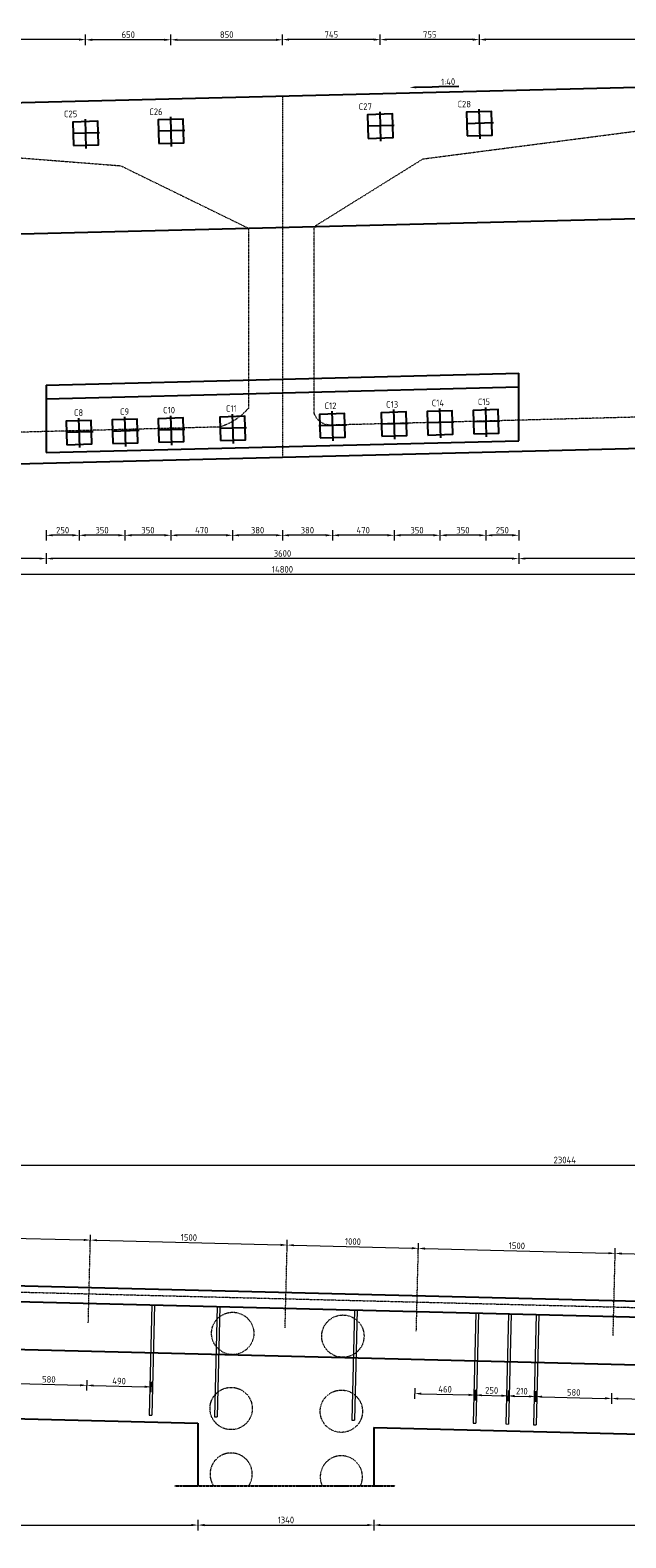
# Model space of a CAD drawing. Header units: millimetres. Extents: x -8028558 to 327273, y -63352 to 83293.
# Tile 92 of 195: x 109176 to 113715, y -3700 to 7779. Entities that reach past the tile are written whole.
import ezdxf
from ezdxf import colors
from ezdxf.entities.mleader import LeaderData, LeaderLine
from ezdxf.math import Vec2, Vec3

# ---------------------------------------------------------------- set-up
doc = ezdxf.new("R2010")
doc.units = ezdxf.units.MM
for name, pattern in [('NLCS-HIDDEN', [4, 2, -2]), ('XX-AFBREEK', [7, 4, -1, 1, -1]), ('XX-HART', [13, 4, -2, 1, -2, 4]), ('ZZ-HIDDEN-SO', [4, 2, -2])]:
    doc.linetypes.add(name, pattern=pattern)
for name, color, linetype, lineweight in [('B-CO-BC-AFBREEKLIJN-GD', 7, 'XX-AFBREEK', 25), ('B-CO-BC-BETONVORM-GD', 90, 'Continuous', 25), ('B-CO-BC-BETONVORM-GN', 10, 'ZZ-HIDDEN-SO', 13), ('B-CO-BC-BETONVORM-M', 7, 'Continuous', 18), ('B-CO-BC-BETONVORM_GEWAPEND-T70', 210, 'Continuous', 70), ('B-CO-BC-STORTNAAD-GD', 10, 'BC-STORTNAAD', 25), ('B-CO-BC-VOORSPANNING-GD', 200, 'Continuous', 25), ('B-CO-BC-VOORSPANNING-GN', 190, 'NLCS-HIDDEN', 13), ('B-CO-BC-WAPENING_HOOFDWAPENING-G', 170, 'Continuous', 18), ('X-XX-AL-HARTLIJN-G', 7, 'XX-HART', 18), ('X-XX-AL-M', 7, 'Continuous', 18), ('X-XX-AL-VERWIJZING-T25', 7, 'Continuous', 25)]:
    doc.layers.add(name, color=color, linetype=linetype, lineweight=lineweight)
doc.styles.add('NLCS-ISO-MM10-T25', font='NLCS-ISO.ttf', dxfattribs={"height": 25})
doc.styles.add('NLCS-ISO-MM20-T25', font='NLCS-ISO.ttf', dxfattribs={"height": 50})
doc.linetypes.add('BC-STORTNAAD', pattern='A,15,-1,[175,NLCS.SHX,S=1,R=0,X=0,Y=0],-1', length=17)
doc.dimstyles.new('NLCS-MM20-T25-PIJL_L0_H0', dxfattribs={"dimscale": 20, "dimtxt": 2.5, "dimasz": 2.5, "dimexe": 2, "dimexo": 2, "dimgap": 0.7, "dimtad": 1, "dimdec": 0, "dimzin": 0, "dimdsep": 46, "dimtxsty": 'NLCS-ISO-MM20-T25', "dimcen": 0, "dimdle": 2, "dimclrd": 256, "dimclre": 256, "dimclrt": 256, "dimadec": 0, "dimazin": 0, "dimtfac": 1, "dimtdec": 3, "dimtofl": 0, "dimtmove": 0, "dimatfit": 3, "dimfxl": 2, "dimfxlon": 1, "dimtfillclr": 256, "dimtolj": 1, "dimtzin": 0, "dimlwd": -1, "dimlwe": -1, "dimarcsym": 0})
doc.dimstyles.new('NLCS-MM20-T25-PIJL_L0_H4', dxfattribs={"dimscale": 20, "dimtxt": 2.5, "dimasz": 2.5, "dimexe": 2, "dimexo": 2, "dimgap": 0.7, "dimtad": 1, "dimdec": 0, "dimzin": 0, "dimdsep": 46, "dimtxsty": 'NLCS-ISO-MM20-T25', "dimcen": 0, "dimdle": 2, "dimclrd": 256, "dimclre": 256, "dimclrt": 256, "dimadec": 4, "dimazin": 0, "dimtfac": 1, "dimtdec": 3, "dimtofl": 0, "dimtmove": 0, "dimatfit": 3, "dimfxl": 2, "dimfxlon": 1, "dimtfillclr": 256, "dimtolj": 1, "dimtzin": 0, "dimlwd": -1, "dimlwe": -1, "dimarcsym": 0})

# ---------------------------------------------------------------- blocks, each defined once
blk = doc.blocks.new('*D743')
at = {"layer": 'X-XX-AL-M', "transparency": 16777216}
for p, q in [((101728, -902), (101728, -822)), ((101778, -862), (124722, -862)), ((124772, -902), (124772, -822))]:
    blk.add_line(p, q, dxfattribs=at)
for points in [[(101778, -854), (101778, -870), (101728, -862)], [(124722, -854), (124722, -870), (124772, -862)]]:
    blk.add_solid(points, dxfattribs=at)
at = {"layer": 'X-XX-AL-M', "transparency": 16777216, "insert": (113250, -823), "char_height": 50, "attachment_point": 5, "style": 'NLCS-ISO-MM20-T25'}
blk.add_mtext('\\A1;23044', dxfattribs=at)
blk = doc.blocks.new('*D753')
at = {"layer": 'X-XX-AL-M', "transparency": 16777216}
for p, q in [((108135, -1435), (108137, -1355)), ((108186, -1396), (109585, -1431)), ((109634, -1473), (109636, -1393))]:
    blk.add_line(p, q, dxfattribs=at)
for points in [[(108186, -1388), (108186, -1404), (108136, -1395)], [(109586, -1423), (109585, -1440), (109635, -1433)]]:
    blk.add_solid(points, dxfattribs=at)
at = {"layer": 'X-XX-AL-M', "transparency": 16777216, "insert": (108887, -1375), "char_height": 50, "attachment_point": 5, "rotation": 358.5489, "style": 'NLCS-ISO-MM20-T25'}
blk.add_mtext('\\A1;1500', dxfattribs=at)
blk = doc.blocks.new('*D754')
at = {"layer": 'X-XX-AL-M', "transparency": 16777216}
for p, q in [((109634, -1473), (109636, -1393)), ((109685, -1434), (111085, -1469)), ((111134, -1511), (111136, -1431))]:
    blk.add_line(p, q, dxfattribs=at)
for points in [[(109686, -1426), (109685, -1442), (109635, -1433)], [(111085, -1461), (111085, -1478), (111135, -1471)]]:
    blk.add_solid(points, dxfattribs=at)
at = {"layer": 'X-XX-AL-M', "transparency": 16777216, "insert": (110386, -1413), "char_height": 50, "attachment_point": 5, "rotation": 358.5489, "style": 'NLCS-ISO-MM20-T25'}
blk.add_mtext('\\A1;1500', dxfattribs=at)
blk = doc.blocks.new('*D755')
at = {"layer": 'X-XX-AL-M', "transparency": 16777216}
for p, q in [((111134, -1511), (111136, -1431)), ((111185, -1472), (112085, -1495)), ((112134, -1536), (112136, -1456))]:
    blk.add_line(p, q, dxfattribs=at)
for points in [[(111185, -1464), (111185, -1480), (111135, -1471)], [(112085, -1486), (112084, -1503), (112135, -1496)]]:
    blk.add_solid(points, dxfattribs=at)
at = {"layer": 'X-XX-AL-M', "transparency": 16777216, "insert": (111636, -1444), "char_height": 50, "attachment_point": 5, "rotation": 358.5489, "style": 'NLCS-ISO-MM20-T25'}
blk.add_mtext('\\A1;1000', dxfattribs=at)
blk = doc.blocks.new('*D756')
at = {"layer": 'X-XX-AL-M', "transparency": 16777216}
for p, q in [((112134, -1536), (112136, -1456)), ((112185, -1497), (113584, -1533)), ((113633, -1574), (113635, -1494))]:
    blk.add_line(p, q, dxfattribs=at)
for points in [[(112185, -1489), (112184, -1506), (112135, -1496)], [(113584, -1524), (113584, -1541), (113634, -1534)]]:
    blk.add_solid(points, dxfattribs=at)
at = {"layer": 'X-XX-AL-M', "transparency": 16777216, "insert": (112885, -1476), "char_height": 50, "attachment_point": 5, "rotation": 358.5489, "style": 'NLCS-ISO-MM20-T25'}
blk.add_mtext('\\A1;1500', dxfattribs=at)
blk = doc.blocks.new('*D757')
at = {"layer": 'X-XX-AL-M', "transparency": 16777216}
for p, q in [((113633, -1574), (113635, -1494)), ((113684, -1535), (115084, -1571)), ((115133, -1612), (115135, -1532))]:
    blk.add_line(p, q, dxfattribs=at)
for points in [[(113684, -1527), (113684, -1544), (113634, -1534)], [(115084, -1562), (115083, -1579), (115134, -1572)]]:
    blk.add_solid(points, dxfattribs=at)
at = {"layer": 'X-XX-AL-M', "transparency": 16777216, "insert": (114385, -1514), "char_height": 50, "attachment_point": 5, "rotation": 358.5489, "style": 'NLCS-ISO-MM20-T25'}
blk.add_mtext('\\A1;1500', dxfattribs=at)
blk = doc.blocks.new('*D775')
at = {"layer": 'X-XX-AL-M', "transparency": 16777216}
for p, q in [((105282, -3563), (105282, -3643)), ((105332, -3603), (110405, -3603)), ((110455, -3563), (110455, -3643))]:
    blk.add_line(p, q, dxfattribs=at)
for points in [[(105332, -3594), (105332, -3611), (105282, -3603)], [(110405, -3594), (110405, -3611), (110455, -3603)]]:
    blk.add_solid(points, dxfattribs=at)
at = {"layer": 'X-XX-AL-M', "transparency": 16777216, "insert": (107869, -3564), "char_height": 50, "attachment_point": 5, "style": 'NLCS-ISO-MM20-T25'}
blk.add_mtext('\\A1;5173', dxfattribs=at)
blk = doc.blocks.new('*D776')
at = {"layer": 'X-XX-AL-M', "transparency": 16777216}
for p, q in [((110455, -3563), (110455, -3643)), ((110505, -3603), (111745, -3603)), ((111795, -3563), (111795, -3643))]:
    blk.add_line(p, q, dxfattribs=at)
for points in [[(110505, -3594), (110505, -3611), (110455, -3603)], [(111745, -3594), (111745, -3611), (111795, -3603)]]:
    blk.add_solid(points, dxfattribs=at)
at = {"layer": 'X-XX-AL-M', "transparency": 16777216, "insert": (111125, -3564), "char_height": 50, "attachment_point": 5, "style": 'NLCS-ISO-MM20-T25'}
blk.add_mtext('\\A1;1340', dxfattribs=at)
blk = doc.blocks.new('*D777')
at = {"layer": 'X-XX-AL-M', "transparency": 16777216}
for p, q in [((111795, -3563), (111795, -3643)), ((111845, -3603), (116918, -3603)), ((116968, -3563), (116968, -3643))]:
    blk.add_line(p, q, dxfattribs=at)
for points in [[(111845, -3594), (111845, -3611), (111795, -3603)], [(116918, -3594), (116918, -3611), (116968, -3603)]]:
    blk.add_solid(points, dxfattribs=at)
at = {"layer": 'X-XX-AL-M', "transparency": 16777216, "insert": (114381, -3564), "char_height": 50, "attachment_point": 5, "style": 'NLCS-ISO-MM20-T25'}
blk.add_mtext('\\A1;5173', dxfattribs=at)
blk = doc.blocks.new('*D783')
at = {"layer": 'X-XX-AL-M', "transparency": 16777216}
for p, q in [((109029, -2484), (109027, -2564)), ((109609, -2499), (109607, -2579)), ((109078, -2526), (109558, -2538))]:
    blk.add_line(p, q, dxfattribs=at)
for points in [[(109078, -2517), (109078, -2534), (109028, -2524)], [(109558, -2529), (109557, -2546), (109608, -2539)]]:
    blk.add_solid(points, dxfattribs=at)
at = {"layer": 'X-XX-AL-M', "transparency": 16777216, "insert": (109319, -2493), "char_height": 50, "attachment_point": 5, "rotation": 358.5679, "style": 'NLCS-ISO-MM20-T25'}
blk.add_mtext('\\A1;580', dxfattribs=at)
blk = doc.blocks.new('*D784')
at = {"layer": 'X-XX-AL-M', "transparency": 16777216}
for p, q in [((112108, -2561), (112106, -2641)), ((112157, -2603), (112517, -2612)), ((112568, -2573), (112566, -2653))]:
    blk.add_line(p, q, dxfattribs=at)
for points in [[(112157, -2594), (112157, -2611), (112107, -2601)], [(112517, -2603), (112517, -2620), (112567, -2613)]]:
    blk.add_solid(points, dxfattribs=at)
at = {"layer": 'X-XX-AL-M', "transparency": 16777216, "insert": (112338, -2568), "char_height": 50, "attachment_point": 5, "rotation": 358.5679, "style": 'NLCS-ISO-MM20-T25'}
blk.add_mtext('\\A1;460', dxfattribs=at)
blk = doc.blocks.new('*D785')
at = {"layer": 'X-XX-AL-M', "transparency": 16777216}
for p, q in [((112568, -2573), (112566, -2653)), ((112617, -2614), (112767, -2618)), ((112818, -2579), (112816, -2659))]:
    blk.add_line(p, q, dxfattribs=at)
for points in [[(112617, -2606), (112617, -2622), (112567, -2613)], [(112767, -2609), (112767, -2626), (112817, -2619)]]:
    blk.add_solid(points, dxfattribs=at)
at = {"layer": 'X-XX-AL-M', "transparency": 16777216, "insert": (112693, -2577), "char_height": 50, "attachment_point": 5, "rotation": 358.5679, "style": 'NLCS-ISO-MM20-T25'}
blk.add_mtext('\\A1;250', dxfattribs=at)
blk = doc.blocks.new('*D786')
at = {"layer": 'X-XX-AL-M', "transparency": 16777216}
for p, q in [((112818, -2579), (112816, -2659)), ((112867, -2620), (112977, -2623)), ((113028, -2584), (113026, -2664))]:
    blk.add_line(p, q, dxfattribs=at)
for points in [[(112867, -2612), (112867, -2629), (112817, -2619)], [(112977, -2615), (112977, -2631), (113027, -2624)]]:
    blk.add_solid(points, dxfattribs=at)
at = {"layer": 'X-XX-AL-M', "transparency": 16777216, "insert": (112923, -2583), "char_height": 50, "attachment_point": 5, "rotation": 358.5679, "style": 'NLCS-ISO-MM20-T25'}
blk.add_mtext('\\A1;210', dxfattribs=at)
blk = doc.blocks.new('*D787')
at = {"layer": 'X-XX-AL-M', "transparency": 16777216}
for p, q in [((113028, -2584), (113026, -2664)), ((113077, -2626), (113556, -2638)), ((113607, -2599), (113605, -2679))]:
    blk.add_line(p, q, dxfattribs=at)
for points in [[(113077, -2617), (113077, -2634), (113027, -2624)], [(113557, -2629), (113556, -2646), (113606, -2639)]]:
    blk.add_solid(points, dxfattribs=at)
at = {"layer": 'X-XX-AL-M', "transparency": 16777216, "insert": (113318, -2593), "char_height": 50, "attachment_point": 5, "rotation": 358.5679, "style": 'NLCS-ISO-MM20-T25'}
blk.add_mtext('\\A1;580', dxfattribs=at)
blk = doc.blocks.new('*D788')
at = {"layer": 'X-XX-AL-M', "transparency": 16777216}
for p, q in [((113607, -2599), (113605, -2679)), ((113656, -2640), (114016, -2649)), ((114067, -2610), (114065, -2690))]:
    blk.add_line(p, q, dxfattribs=at)
for points in [[(113657, -2632), (113656, -2648), (113606, -2639)], [(114017, -2641), (114016, -2657), (114066, -2650)]]:
    blk.add_solid(points, dxfattribs=at)
at = {"layer": 'X-XX-AL-M', "transparency": 16777216, "insert": (113837, -2606), "char_height": 50, "attachment_point": 5, "rotation": 358.5679, "style": 'NLCS-ISO-MM20-T25'}
blk.add_mtext('\\A1;460', dxfattribs=at)
blk = doc.blocks.new('*D1526')
at = {"layer": 'B-CO-BC-BETONVORM-M', "transparency": 16777216}
for p, q in [((112599, 7667), (112599, 7747)), ((117214, 7707), (112649, 7707)), ((117264, 7667), (117264, 7747))]:
    blk.add_line(p, q, dxfattribs=at)
for points in [[(112649, 7716), (112649, 7699), (112599, 7707)], [(117214, 7716), (117214, 7699), (117264, 7707)]]:
    blk.add_solid(points, dxfattribs=at)
at = {"layer": 'B-CO-BC-BETONVORM-M', "transparency": 16777216, "insert": (114931, 7746), "char_height": 50, "attachment_point": 5, "style": 'NLCS-ISO-MM20-T25'}
blk.add_mtext('\\A1;4665', dxfattribs=at)
blk = doc.blocks.new('*D1527')
at = {"layer": 'B-CO-BC-BETONVORM-M', "transparency": 16777216}
for p, q in [((111844, 7667), (111844, 7747)), ((112549, 7707), (111894, 7707)), ((112599, 7667), (112599, 7747))]:
    blk.add_line(p, q, dxfattribs=at)
for points in [[(111894, 7716), (111894, 7699), (111844, 7707)], [(112549, 7716), (112549, 7699), (112599, 7707)]]:
    blk.add_solid(points, dxfattribs=at)
at = {"layer": 'B-CO-BC-BETONVORM-M', "transparency": 16777216, "insert": (112221, 7746), "char_height": 50, "attachment_point": 5, "style": 'NLCS-ISO-MM20-T25'}
blk.add_mtext('\\A1;755', dxfattribs=at)
blk = doc.blocks.new('*D1528')
at = {"layer": 'B-CO-BC-BETONVORM-M', "transparency": 16777216}
for p, q in [((111099, 7667), (111099, 7747)), ((111794, 7707), (111149, 7707)), ((111844, 7667), (111844, 7747))]:
    blk.add_line(p, q, dxfattribs=at)
for points in [[(111149, 7716), (111149, 7699), (111099, 7707)], [(111794, 7716), (111794, 7699), (111844, 7707)]]:
    blk.add_solid(points, dxfattribs=at)
at = {"layer": 'B-CO-BC-BETONVORM-M', "transparency": 16777216, "insert": (111471, 7746), "char_height": 50, "attachment_point": 5, "style": 'NLCS-ISO-MM20-T25'}
blk.add_mtext('\\A1;745', dxfattribs=at)
blk = doc.blocks.new('*D1529')
at = {"layer": 'B-CO-BC-BETONVORM-M', "transparency": 16777216}
for p, q in [((109599, 7666), (109599, 7746)), ((110199, 7706), (109649, 7706)), ((110249, 7666), (110249, 7746))]:
    blk.add_line(p, q, dxfattribs=at)
for points in [[(109649, 7714), (109649, 7697), (109599, 7706)], [(110199, 7714), (110199, 7697), (110249, 7706)]]:
    blk.add_solid(points, dxfattribs=at)
at = {"layer": 'B-CO-BC-BETONVORM-M', "transparency": 16777216, "insert": (109924, 7745), "char_height": 50, "attachment_point": 5, "style": 'NLCS-ISO-MM20-T25'}
blk.add_mtext('\\A1;650', dxfattribs=at)
blk = doc.blocks.new('*D1530')
at = {"layer": 'B-CO-BC-BETONVORM-M', "transparency": 16777216}
for p, q in [((104904, 7667), (104904, 7747)), ((109549, 7707), (104954, 7707)), ((109599, 7667), (109599, 7747))]:
    blk.add_line(p, q, dxfattribs=at)
for points in [[(104954, 7716), (104954, 7699), (104904, 7707)], [(109549, 7716), (109549, 7699), (109599, 7707)]]:
    blk.add_solid(points, dxfattribs=at)
at = {"layer": 'B-CO-BC-BETONVORM-M', "transparency": 16777216, "insert": (107251, 7746), "char_height": 50, "attachment_point": 5, "style": 'NLCS-ISO-MM20-T25'}
blk.add_mtext('\\A1;4695', dxfattribs=at)
blk = doc.blocks.new('*D1533')
at = {"layer": 'B-CO-BC-BETONVORM-M', "transparency": 16777216}
for p, q in [((110249, 7666), (110249, 7746)), ((110299, 7706), (111049, 7706)), ((111099, 7666), (111099, 7746))]:
    blk.add_line(p, q, dxfattribs=at)
for points in [[(110299, 7714), (110299, 7697), (110249, 7706)], [(111049, 7714), (111049, 7697), (111099, 7706)]]:
    blk.add_solid(points, dxfattribs=at)
at = {"layer": 'B-CO-BC-BETONVORM-M', "transparency": 16777216, "insert": (110674, 7745), "char_height": 50, "attachment_point": 5, "style": 'NLCS-ISO-MM20-T25'}
blk.add_mtext('\\A1;850', dxfattribs=at)
blk = doc.blocks.new('*D1567')
at = {"layer": 'B-CO-BC-BETONVORM-M', "transparency": 16777216}
for p, q in [((112649, 3973), (112649, 3893)), ((112849, 3933), (112699, 3933)), ((112899, 3973), (112899, 3893))]:
    blk.add_line(p, q, dxfattribs=at)
for points in [[(112699, 3942), (112699, 3925), (112649, 3933)], [(112849, 3942), (112849, 3925), (112899, 3933)]]:
    blk.add_solid(points, dxfattribs=at)
at = {"layer": 'B-CO-BC-BETONVORM-M', "transparency": 16777216, "insert": (112774, 3972), "char_height": 50, "attachment_point": 5, "style": 'NLCS-ISO-MM20-T25'}
blk.add_mtext('\\A1;250', dxfattribs=at)
blk = doc.blocks.new('*D1543')
at = {"layer": 'B-CO-BC-BETONVORM-M', "transparency": 16777216}
for p, q in [((112299, 3973), (112299, 3893)), ((112599, 3933), (112349, 3933)), ((112649, 3973), (112649, 3893))]:
    blk.add_line(p, q, dxfattribs=at)
for points in [[(112349, 3942), (112349, 3925), (112299, 3933)], [(112599, 3942), (112599, 3925), (112649, 3933)]]:
    blk.add_solid(points, dxfattribs=at)
at = {"layer": 'B-CO-BC-BETONVORM-M', "transparency": 16777216, "insert": (112474, 3972), "char_height": 50, "attachment_point": 5, "style": 'NLCS-ISO-MM20-T25'}
blk.add_mtext('\\A1;350', dxfattribs=at)
blk = doc.blocks.new('*D1552')
at = {"layer": 'B-CO-BC-BETONVORM-M', "transparency": 16777216}
for p, q in [((111949, 3973), (111949, 3893)), ((112249, 3933), (111999, 3933)), ((112299, 3973), (112299, 3893))]:
    blk.add_line(p, q, dxfattribs=at)
for points in [[(111999, 3942), (111999, 3925), (111949, 3933)], [(112249, 3942), (112249, 3925), (112299, 3933)]]:
    blk.add_solid(points, dxfattribs=at)
at = {"layer": 'B-CO-BC-BETONVORM-M', "transparency": 16777216, "insert": (112124, 3972), "char_height": 50, "attachment_point": 5, "style": 'NLCS-ISO-MM20-T25'}
blk.add_mtext('\\A1;350', dxfattribs=at)
blk = doc.blocks.new('*D1553')
at = {"layer": 'B-CO-BC-BETONVORM-M', "transparency": 16777216}
for p, q in [((111479, 3973), (111479, 3893)), ((111899, 3933), (111529, 3933)), ((111949, 3973), (111949, 3893))]:
    blk.add_line(p, q, dxfattribs=at)
for points in [[(111529, 3942), (111529, 3925), (111479, 3933)], [(111899, 3942), (111899, 3925), (111949, 3933)]]:
    blk.add_solid(points, dxfattribs=at)
at = {"layer": 'B-CO-BC-BETONVORM-M', "transparency": 16777216, "insert": (111714, 3972), "char_height": 50, "attachment_point": 5, "style": 'NLCS-ISO-MM20-T25'}
blk.add_mtext('\\A1;470', dxfattribs=at)
blk = doc.blocks.new('*D1554')
at = {"layer": 'B-CO-BC-BETONVORM-M', "transparency": 16777216}
for p, q in [((111099, 3973), (111099, 3893)), ((111429, 3933), (111149, 3933)), ((111479, 3973), (111479, 3893))]:
    blk.add_line(p, q, dxfattribs=at)
for points in [[(111149, 3942), (111149, 3925), (111099, 3933)], [(111429, 3942), (111429, 3925), (111479, 3933)]]:
    blk.add_solid(points, dxfattribs=at)
at = {"layer": 'B-CO-BC-BETONVORM-M', "transparency": 16777216, "insert": (111289, 3972), "char_height": 50, "attachment_point": 5, "style": 'NLCS-ISO-MM20-T25'}
blk.add_mtext('\\A1;380', dxfattribs=at)
blk = doc.blocks.new('*D1555')
at = {"layer": 'B-CO-BC-BETONVORM-M', "transparency": 16777216}
for p, q in [((110719, 3973), (110719, 3893)), ((111049, 3933), (110769, 3933)), ((111099, 3973), (111099, 3893))]:
    blk.add_line(p, q, dxfattribs=at)
for points in [[(110769, 3942), (110769, 3925), (110719, 3933)], [(111049, 3942), (111049, 3925), (111099, 3933)]]:
    blk.add_solid(points, dxfattribs=at)
at = {"layer": 'B-CO-BC-BETONVORM-M', "transparency": 16777216, "insert": (110909, 3972), "char_height": 50, "attachment_point": 5, "style": 'NLCS-ISO-MM20-T25'}
blk.add_mtext('\\A1;380', dxfattribs=at)
blk = doc.blocks.new('*D1556')
at = {"layer": 'B-CO-BC-BETONVORM-M', "transparency": 16777216}
for p, q in [((110249, 3973), (110249, 3893)), ((110669, 3933), (110299, 3933)), ((110719, 3973), (110719, 3893))]:
    blk.add_line(p, q, dxfattribs=at)
for points in [[(110299, 3942), (110299, 3925), (110249, 3933)], [(110669, 3942), (110669, 3925), (110719, 3933)]]:
    blk.add_solid(points, dxfattribs=at)
at = {"layer": 'B-CO-BC-BETONVORM-M', "transparency": 16777216, "insert": (110484, 3972), "char_height": 50, "attachment_point": 5, "style": 'NLCS-ISO-MM20-T25'}
blk.add_mtext('\\A1;470', dxfattribs=at)
blk = doc.blocks.new('*D1557')
at = {"layer": 'B-CO-BC-BETONVORM-M', "transparency": 16777216}
for p, q in [((109899, 3973), (109899, 3893)), ((110199, 3933), (109949, 3933)), ((110249, 3973), (110249, 3893))]:
    blk.add_line(p, q, dxfattribs=at)
for points in [[(109949, 3942), (109949, 3925), (109899, 3933)], [(110199, 3942), (110199, 3925), (110249, 3933)]]:
    blk.add_solid(points, dxfattribs=at)
at = {"layer": 'B-CO-BC-BETONVORM-M', "transparency": 16777216, "insert": (110074, 3972), "char_height": 50, "attachment_point": 5, "style": 'NLCS-ISO-MM20-T25'}
blk.add_mtext('\\A1;350', dxfattribs=at)
blk = doc.blocks.new('*D1558')
at = {"layer": 'B-CO-BC-BETONVORM-M', "transparency": 16777216}
for p, q in [((109549, 3973), (109549, 3893)), ((109849, 3933), (109599, 3933)), ((109899, 3973), (109899, 3893))]:
    blk.add_line(p, q, dxfattribs=at)
for points in [[(109599, 3942), (109599, 3925), (109549, 3933)], [(109849, 3942), (109849, 3925), (109899, 3933)]]:
    blk.add_solid(points, dxfattribs=at)
at = {"layer": 'B-CO-BC-BETONVORM-M', "transparency": 16777216, "insert": (109724, 3972), "char_height": 50, "attachment_point": 5, "style": 'NLCS-ISO-MM20-T25'}
blk.add_mtext('\\A1;350', dxfattribs=at)
blk = doc.blocks.new('*D1559')
at = {"layer": 'B-CO-BC-BETONVORM-M', "transparency": 16777216}
for p, q in [((109299, 3973), (109299, 3893)), ((109499, 3933), (109349, 3933)), ((109549, 3973), (109549, 3893))]:
    blk.add_line(p, q, dxfattribs=at)
for points in [[(109349, 3942), (109349, 3925), (109299, 3933)], [(109499, 3942), (109499, 3925), (109549, 3933)]]:
    blk.add_solid(points, dxfattribs=at)
at = {"layer": 'B-CO-BC-BETONVORM-M', "transparency": 16777216, "insert": (109424, 3972), "char_height": 50, "attachment_point": 5, "style": 'NLCS-ISO-MM20-T25'}
blk.add_mtext('\\A1;250', dxfattribs=at)
blk = doc.blocks.new('*D1546')
at = {"layer": 'B-CO-BC-BETONVORM-M', "transparency": 16777216}
for p, q in [((103699, 3675), (103699, 3595)), ((118499, 3675), (118499, 3595)), ((118449, 3635), (103749, 3635))]:
    blk.add_line(p, q, dxfattribs=at)
for points in [[(103749, 3644), (103749, 3627), (103699, 3635)], [(118449, 3644), (118449, 3627), (118499, 3635)]]:
    blk.add_solid(points, dxfattribs=at)
at = {"layer": 'B-CO-BC-BETONVORM-M', "transparency": 16777216, "insert": (111099, 3674), "char_height": 50, "attachment_point": 5, "style": 'NLCS-ISO-MM20-T25'}
blk.add_mtext('\\A1;14800', dxfattribs=at)
blk = doc.blocks.new('*D1536')
at = {"layer": 'X-XX-AL-M', "transparency": 16777216}
for p, q in [((112899, 3796), (112899, 3716)), ((115139, 3796), (115139, 3716)), ((115089, 3756), (112949, 3756))]:
    blk.add_line(p, q, dxfattribs=at)
for points in [[(112949, 3764), (112949, 3748), (112899, 3756)], [(115089, 3764), (115089, 3748), (115139, 3756)]]:
    blk.add_solid(points, dxfattribs=at)
at = {"layer": 'X-XX-AL-M', "transparency": 16777216, "insert": (114019, 3795), "char_height": 50, "attachment_point": 5, "style": 'NLCS-ISO-MM20-T25'}
blk.add_mtext('\\A1;2240', dxfattribs=at)
blk = doc.blocks.new('*D1537')
at = {"layer": 'X-XX-AL-M', "transparency": 16777216}
for p, q in [((109299, 3796), (109299, 3716)), ((112899, 3796), (112899, 3716)), ((112849, 3756), (109349, 3756))]:
    blk.add_line(p, q, dxfattribs=at)
for points in [[(109349, 3764), (109349, 3748), (109299, 3756)], [(112849, 3764), (112849, 3748), (112899, 3756)]]:
    blk.add_solid(points, dxfattribs=at)
at = {"layer": 'X-XX-AL-M', "transparency": 16777216, "insert": (111099, 3795), "char_height": 50, "attachment_point": 5, "style": 'NLCS-ISO-MM20-T25'}
blk.add_mtext('\\A1;3600', dxfattribs=at)
blk = doc.blocks.new('*D1538')
at = {"layer": 'X-XX-AL-M', "transparency": 16777216}
for p, q in [((107059, 3796), (107059, 3716)), ((109299, 3796), (109299, 3716)), ((109249, 3756), (107109, 3756))]:
    blk.add_line(p, q, dxfattribs=at)
for points in [[(107109, 3764), (107109, 3748), (107059, 3756)], [(109249, 3764), (109249, 3748), (109299, 3756)]]:
    blk.add_solid(points, dxfattribs=at)
at = {"layer": 'X-XX-AL-M', "transparency": 16777216, "insert": (108179, 3795), "char_height": 50, "attachment_point": 5, "style": 'NLCS-ISO-MM20-T25'}
blk.add_mtext('\\A1;2240', dxfattribs=at)
blk = doc.blocks.new('*D1895')
at = {"layer": 'X-XX-AL-M', "transparency": 16777216}
for p, q in [((109609, -2499), (109607, -2579)), ((110099, -2511), (110097, -2591)), ((109658, -2540), (110048, -2550))]:
    blk.add_line(p, q, dxfattribs=at)
for points in [[(109658, -2532), (109657, -2548), (109608, -2539)], [(110048, -2541), (110048, -2558), (110098, -2551)]]:
    blk.add_solid(points, dxfattribs=at)
at = {"layer": 'X-XX-AL-M', "transparency": 16777216, "insert": (109854, -2506), "char_height": 50, "attachment_point": 5, "rotation": 358.5679, "style": 'NLCS-ISO-MM20-T25'}
blk.add_mtext('\\A1;490', dxfattribs=at)

msp = doc.modelspace()

# ---------------------------------------------------------------- linework, layer by layer
at = {"layer": 'B-CO-BC-AFBREEKLIJN-GD', "flags": 128}
msp.add_lwpolyline([(110278.5, -3302.9), (111958.7, -3302.9)], dxfattribs=at)
at = {"layer": 'B-CO-BC-BETONVORM-GD', "flags": 128}
for points in [[(100653.9, 7016.7), (121543.9, 7538.9)], [(104197.1, 6105.3), (117998.9, 6450.3)], [(109298.9, 5076.4), (112898.9, 5166.4)], [(112898.9, 4652.3), (112898.9, 5166.4)], [(109298.9, 5076.4), (109298.9, 4562.3)], [(109298.9, 4972.4), (112898.9, 5062.4)], [(103698.9, 4342.3), (118498.9, 4712.3)], [(109298.9, 4562.3), (112898.9, 4652.3)], [(104657.8, -1669), (123477.4, -2139.5)], [(103891.9, -1769.9), (123489.7, -2259.9)], [(110455, -2826.1), (110455, -3302.9)], [(111794.6, -2859.6), (111794.6, -3302.9)]]:
    msp.add_lwpolyline(points, dxfattribs=at)
at = {"layer": 'B-CO-BC-BETONVORM-GD', "ltscale": 500, "flags": 128}
for points in [[(105282.1, -2696.8), (110455, -2826.1)], [(111794.6, -2859.6), (116968, -2988.9)]]:
    msp.add_lwpolyline(points, dxfattribs=at)
at = {"layer": 'B-CO-BC-BETONVORM-GN', "flags": 128}
for points in [[(117988.6, 5079.6, -0.1496154), (117773.2, 4936.3), (111472.2, 4772, -0.3442784), (111340.2, 4864.1), (111340.2, 6283.5), (112169, 6798.7), (114593.7, 7114.8), (117018.3, 6925.6), (117992, 6449.8)], [(110840.3, 4901.2, -0.1423456), (110621.7, 4757.6), (104320.7, 4593.2, -0.4033054), (104198.9, 4685.3), (104196.5, 6104.9), (105017.5, 6619.9), (107442.2, 6936), (109866.9, 6746.8), (110840.3, 6271)]]:
    msp.add_lwpolyline(points, format="xyb", close=True, dxfattribs=at)
msp.add_lwpolyline([(104626.1, -1717), (124772.4, -2220.7)], dxfattribs=at)
at = {"layer": 'B-CO-BC-STORTNAAD-GD', "flags": 128}
msp.add_lwpolyline([(104362.2, -2147.2), (124772.4, -2658)], dxfattribs=at)
at = {"layer": 'B-CO-BC-VOORSPANNING-GD', "flags": 128}
for points in [[(110245.9, 7118.8), (110252, 6894.5)], [(111840.8, 7158.2), (111846.9, 6933.9)], [(112596, 7177), (112602, 6952.7)], [(109595.9, 7102.4), (109602, 6878.2)], [(110149.8, 7011.4), (110355.7, 7017)], [(111744.8, 7050.7), (111950.6, 7056.3)], [(112499.9, 7069.6), (112705.8, 7075.1)], [(109499.8, 6995), (109705.7, 7000.6)], [(109546.1, 4824.9), (109552.2, 4600.7)], [(109896.1, 4834.4), (109902.2, 4610.1)], [(110246.1, 4843.9), (110252.2, 4619.6)], [(110716.1, 4856.6), (110722.2, 4632.3)], [(111476.3, 4877.2), (111482.3, 4652.9)], [(111946.1, 4889.9), (111952.2, 4665.6)], [(112296.1, 4898.6), (112302.2, 4674.3)], [(112646.1, 4907.4), (112652.2, 4683.1)], [(109450, 4717.5), (109655.9, 4723.1)], [(109800, 4727), (110005.9, 4732.5)], [(110150, 4736.4), (110355.9, 4742)], [(110620, 4749.2), (110825.9, 4754.7)], [(111377.1, 4769.8), (111586.1, 4775.3)], [(111850, 4782.4), (112055.9, 4788)], [(112200, 4791.2), (112405.9, 4796.8)], [(112550, 4799.9), (112755.9, 4805.5)]]:
    msp.add_lwpolyline(points, dxfattribs=at)
at = {"layer": 'B-CO-BC-VOORSPANNING-GD'}
for points in [[(111751.4, 6955.4), (111941.3, 6961.5), (111936.3, 7141.2), (111746.4, 7135.1)], [(112506.6, 6974.2), (112696.5, 6980.4), (112691.5, 7160.1), (112501.6, 7153.9)], [(109506.5, 6899.7), (109696.4, 6905.8), (109691.4, 7085.5), (109501.5, 7079.4)], [(110156.5, 6916), (110346.4, 6922.2), (110341.4, 7101.9), (110151.5, 7095.8)], [(110156.7, 4641.1), (110346.6, 4647.2), (110341.6, 4827), (110151.7, 4820.8)], [(110626.7, 4653.8), (110816.6, 4660), (110811.6, 4839.7), (110621.7, 4833.5)], [(111386.9, 4674.4), (111576.8, 4680.5), (111571.7, 4860.3), (111381.9, 4854.1)], [(111856.7, 4687.1), (112046.6, 4693.2), (112041.6, 4873), (111851.7, 4866.8)], [(112206.7, 4695.8), (112396.6, 4702), (112391.6, 4881.7), (112201.7, 4875.6)], [(112556.7, 4704.6), (112746.6, 4710.7), (112741.6, 4890.5), (112551.7, 4884.3)], [(109456.7, 4622.2), (109646.6, 4628.3), (109641.6, 4808), (109451.7, 4801.9)], [(109806.7, 4631.6), (109996.6, 4637.8), (109991.6, 4817.5), (109801.7, 4811.3)]]:
    msp.add_lwpolyline(points, close=True, dxfattribs=at)
at = {"layer": 'B-CO-BC-VOORSPANNING-GN', "flags": 128}
for points in [[(110842.7, -3302.9, 1.8462203), (110573, -3302.9)], [(111694, -3302.9, 1.5569985), (111401.2, -3302.9)]]:
    msp.add_lwpolyline(points, format="xyb", dxfattribs=at)
at = {"layer": 'B-CO-BC-VOORSPANNING-GN'}
for centre in [(110719.6, -2143.2), (111559.3, -2164.2), (110707.8, -2715), (111547.6, -2736)]:
    msp.add_circle(centre, 161, dxfattribs=at)
at = {"layer": 'B-CO-BC-WAPENING_HOOFDWAPENING-G', "flags": 128}
for points in [[(110103.4, -1925.2), (110082.4, -2765)], [(110123.4, -1925.7), (110102.4, -2765.5)], [(110103.4, -1925.2), (110123.4, -1925.7)], [(110602.3, -1937.7), (110581.3, -2777.4)], [(110622.3, -1938.2), (110601.3, -2777.9)], [(110602.3, -1937.7), (110622.3, -1938.2)], [(111647.7, -1963.8), (111626.7, -2803.6)], [(111667.7, -1964.3), (111646.7, -2804.1)], [(111647.7, -1963.8), (111667.7, -1964.3)], [(112572.5, -1986.9), (112551.5, -2826.7)], [(112572.5, -1986.9), (112592.5, -1987.4)], [(112822.4, -1993.2), (112801.4, -2832.9)], [(112822.4, -1993.2), (112842.4, -1993.7)], [(113032.4, -1998.4), (113011.4, -2838.2)], [(113032.4, -1998.4), (113052.4, -1998.9)], [(110082.4, -2765), (110102.4, -2765.5)], [(110581.3, -2777.4), (110601.3, -2777.9)], [(111626.7, -2803.6), (111646.7, -2804.1)], [(112551.5, -2826.7), (112571.5, -2827.2)], [(112801.4, -2832.9), (112821.4, -2833.4)], [(113011.4, -2838.2), (113031.4, -2838.7)]]:
    msp.add_lwpolyline(points, dxfattribs=at)
at = {"layer": 'B-CO-BC-WAPENING_HOOFDWAPENING-G', "ltscale": 500, "flags": 128}
for points in [[(110123.4, -1925.7), (110102.4, -2765.5)], [(110622.3, -1938.2), (110601.3, -2777.9)], [(111667.7, -1964.3), (111646.7, -2804.1)], [(112592.5, -1987.4), (112571.5, -2827.2)], [(112842.4, -1993.7), (112821.4, -2833.4)], [(113052.4, -1998.9), (113031.4, -2838.7)]]:
    msp.add_lwpolyline(points, dxfattribs=at)
at = {"layer": 'X-XX-AL-HARTLIJN-G', "flags": 128}
for points in [[(111098.9, 7277.4), (111098.9, 4527.3)], [(109619.5, -2062.7), (109635.3, -1431.2)], [(111119.1, -2100.2), (111134.9, -1468.7)], [(112118.8, -2125.2), (112134.5, -1493.7)], [(113618.3, -2162.7), (113634.1, -1531.2)]]:
    msp.add_lwpolyline(points, dxfattribs=at)

# ---------------------------------------------------------------- texts
at = {"layer": 'B-CO-BC-BETONVORM_GEWAPEND-T70', "ltscale": 500, "char_height": 50, "attachment_point": 3, "style": 'NLCS-ISO-MM20-T25'}
for s, insert in [('C28', (112535.4, 7240.9)), ('C25', (109535.3, 7166.4)), ('C26', (110185.3, 7182.8)), ('C27', (111780.2, 7222.1)), ('C12', (111510.6, 4944.2)), ('C13', (111980.5, 4954.3)), ('C14', (112330.4, 4965.7)), ('C15', (112680.4, 4974.4)), ('C8', (109580.4, 4892)), ('C9', (109930.5, 4899.6)), ('C10', (110280.4, 4910.9)), ('C11', (110750.4, 4923.6))]:
    msp.add_mtext_dynamic_manual_height_columns(s, width=332.893, gutter_width=35, heights=[0], dxfattribs=dict(at, insert=insert))

# ---------------------------------------------------------------- dimensions: what is measured, and where the dimension line sits
at = {"layer": 'B-CO-BC-BETONVORM-M'}
for base, p1, p2, picture, middle in [((104903.7, 7707.2), (109598.7, 6997.3), (104903.7, 6880.3), '*D1530', (107251.2, 7746.2)), ((109598.7, 7705.6), (110248.7, 7013.7), (109598.7, 6997.7), '*D1529', (109923.7, 7744.6)), ((111098.9, 7705.6), (110248.7, 7013.7), (111098.9, 7277.4), '*D1533', (110673.8, 7744.6)), ((111098.9, 7707.3), (111843.7, 7053.4), (111098.9, 7277.4), '*D1528', (111471.3, 7746.3)), ((111843.7, 7707.3), (112598.8, 7072.2), (111843.7, 7053.4), '*D1527', (112221.2, 7746.3)), ((112598.8, 7707.3), (117263.8, 7189), (112598.8, 7072.2), '*D1526', (114931.3, 7746.3)), ((103698.9, 3635.4), (118498.9, 6462.4), (103698.9, 4341.9), '*D1546', (111098.9, 3674.4)), ((109298.9, 3933.2), (109548.9, 4719.8), (109298.9, 4561.9), '*D1559', (109423.9, 3972.2)), ((109548.9, 3933.2), (109898.9, 4729.3), (109548.9, 4719.8), '*D1558', (109723.9, 3972.2)), ((109898.9, 3933.2), (110248.9, 4738.8), (109898.9, 4729.3), '*D1557', (110073.9, 3972.2)), ((110248.9, 3933.2), (110718.9, 4751.5), (110248.9, 4738.8), '*D1556', (110483.9, 3972.2)), ((110718.9217, 3933.2086), (111099.4121, 4755.1623), (110718.9217, 4751.4793), '*D1555', (110909.1669, 3972.2086)), ((111099.4, 3933.2), (111479.1, 4772.1), (111099.4, 4755.2), '*D1554', (111289.3, 3972.2)), ((111479.1, 3933.2), (111948.9, 4784.8), (111479.1, 4772.1), '*D1553', (111714, 3972.2)), ((111948.9, 3933.2), (112298.9, 4793.5), (111948.9, 4784.8), '*D1552', (112123.9, 3972.2)), ((112298.9, 3933.2), (112648.9, 4802.3), (112298.9, 4793.5), '*D1543', (112473.9, 3972.2)), ((112648.9, 3933.2), (112898.9, 4651.9), (112648.9, 4802.3), '*D1567', (112773.9, 3972.2))]:
    dim = msp.add_linear_dim(base=base, p1=p1, p2=p2, angle=180, dimstyle='NLCS-MM20-T25-PIJL_L0_H0', dxfattribs=at)
    dim.commit()
    dim.dimension.update_dxf_attribs({"geometry": picture, "text_midpoint": middle})
at = {"layer": 'X-XX-AL-M'}
for base, p1, p2, angle, picture, middle in [((107058.9, 3756.1), (109298.9, 4561.9), (107058.9, 5075.6), 180, '*D1538', (108178.9, 3795.1)), ((112898.9, 3756.1), (115138.9, 4707.9), (112898.9, 4651.9), 180, '*D1536', (114018.9, 3795.1)), ((109298.9, 3756.1), (112898.9, 4651.9), (109298.9, 4561.9), 180, '*D1537', (111098.9, 3795.1)), ((109635.4, -1432.7), (108123.7, -1875.7), (109623.3, -1913.2), 178.54888, '*D753', (108886.7, -1374.7)), ((111135, -1470.7), (109623.3, -1913.2), (111122.8, -1950.7), 178.54888, '*D754', (110386.2, -1412.7)), ((112134.6, -1496), (111122.8, -1950.7), (112122.5, -1975.7), 178.54888, '*D755', (111635.8, -1444.3)), ((113634.2, -1534), (112122.5, -1975.7), (113622, -2013.2), 178.54888, '*D756', (112885.4, -1476)), ((115133.7, -1572), (113622, -2013.2), (115121.6, -2050.7), 178.54888, '*D757', (114384.9, -1514)), ((109607.6, -2538.8), (109043.7, -1898.7), (109623.3, -1913.2), 178.5679, '*D783', (109318.8, -2492.6)), ((110097.8, -2551), (109623.3, -1913.2), (110113.4, -1925.5), 178.5679, '*D1895', (109853.7, -2505.9)), ((112566.9, -2612.8), (112122.5, -1975.7), (112582.5, -1987.2), 178.5679, '*D784', (112337.8, -2568)), ((112816.8, -2619), (112582.5, -1987.2), (112832.4, -1993.4), 178.5679, '*D785', (112692.8, -2576.9)), ((113026.7, -2624.3), (112832.4, -1993.4), (113042.4, -1998.7), 178.5679, '*D786', (112922.7, -2582.7)), ((113606.4, -2638.8), (113042.4, -1998.7), (113622, -2013.2), 178.5679, '*D787', (113317.5, -2592.5)), ((114066.4, -2650.3), (113622, -2013.2), (114082, -2024.7), 178.5679, '*D788', (113837.4, -2605.5))]:
    dim = msp.add_linear_dim(base=base, p1=p1, p2=p2, angle=angle, dimstyle='NLCS-MM20-T25-PIJL_L0_H4', dxfattribs=at)
    dim.commit()
    dim.dimension.update_dxf_attribs({"geometry": picture, "text_midpoint": middle})
for base, p1, p2, picture, middle in [((124772.4, -861.9), (101728.2, -1507.1), (124772.4, -1958.2), '*D743', (113250.3, -822.9)), ((110455, -3602.8), (105282.1, -3302.9), (110455, -3302.9), '*D775', (107868.6, -3563.8)), ((111794.6, -3602.8), (110455, -3302.9), (111794.6, -3302.9), '*D776', (111124.8, -3563.8)), ((116968, -3602.8), (111794.6, -3302.9), (116968, -3302.9), '*D777', (114381.3, -3563.8))]:
    dim = msp.add_linear_dim(base=base, p1=p1, p2=p2, dimstyle='NLCS-MM20-T25-PIJL_L0_H4', dxfattribs=at)
    dim.commit()
    dim.dimension.update_dxf_attribs({"geometry": picture, "text_midpoint": middle})

# ---------------------------------------------------------------- leaders
at = {"layer": 'X-XX-AL-VERWIJZING-T25'}
ml = msp.add_multileader_mtext('Standard', dxfattribs=at)
ml.set_content('{\\C256;1:40}', color=(0, 0, 0), style='NLCS-ISO-MM20-T25')
ml.set_leader_properties(color=256, linetype='ByLayer', lineweight=-1)
ml.build(insert=Vec2(0, 0))
ml.multileader.update_dxf_attribs({"text_left_attachment_type": 5, "text_right_attachment_type": 5, "dogleg_length": 50, "arrow_head_size": 50})
ctx = ml.context
ctx.base_point, ctx.char_height, ctx.arrow_head_size, ctx.landing_gap_size, ctx.plane_origin, ctx.plane_x_axis, ctx.plane_y_axis = Vec3(112290.2, 7349), 50, 50, 18, Vec3(112067.4, 7342.9), Vec3(0.9996241, 0.0274172), Vec3(-0.0274172, 0.9996241)
ctx.left_attachment, ctx.right_attachment = 5, 5
notes = []
notes.append((ctx, [(0, (1, 1, 0), (112240.2, 7347.6), (0.9996241, 0.0274172), 50, [(0, [(112067.4, 7342.9)], 0, [])])]))
ctx.mtext.insert, ctx.mtext.text_direction, ctx.mtext.rotation, ctx.mtext.flow_direction = Vec3(112306.5, 7409.5), Vec3(0.9996241, 0.0274172), 0.0274206, 5
ml = msp.add_multileader_mtext('Standard', dxfattribs=at)
ml.set_content('Merk B', color=256, style='NLCS-ISO-MM10-T25')
ml.set_leader_properties(color=256, linetype='ByLayer', lineweight=-1)
ml.build(insert=Vec2(0, 0))
ml.multileader.update_dxf_attribs({"text_left_attachment_type": 5, "text_right_attachment_type": 5, "dogleg_length": 25, "arrow_head_size": 25})
ctx = ml.context
ctx.base_point, ctx.char_height, ctx.arrow_head_size, ctx.landing_gap_size, ctx.plane_origin = Vec3(137517.8, -36029.7), 25, 25, 9, Vec3(137783.2, -36013.1)
ctx.left_attachment, ctx.right_attachment = 5, 5
notes.append((ctx, [(0, (0, 0, 0), (0, 0), (1, 0), 1, [])]))
ctx.mtext.insert, ctx.mtext.flow_direction = Vec3(137526.8, -35999.7), 5
for ctx, leaders in notes:
    for number, flags, end, landing, length, lines in leaders:
        leader = LeaderData()
        leader.index, (leader.has_last_leader_line, leader.has_dogleg_vector, leader.attachment_direction) = number, flags
        leader.last_leader_point, leader.dogleg_vector, leader.dogleg_length = Vec3(end), Vec3(landing), length
        for number, points, colour, breaks in lines:
            line = LeaderLine()
            line.index, line.vertices, line.color, line.breaks = number, Vec3.list(points), colors.encode_raw_color(colour), breaks
            leader.lines.append(line)
        ctx.leaders.append(leader)

doc.saveas('drawing.dxf')
